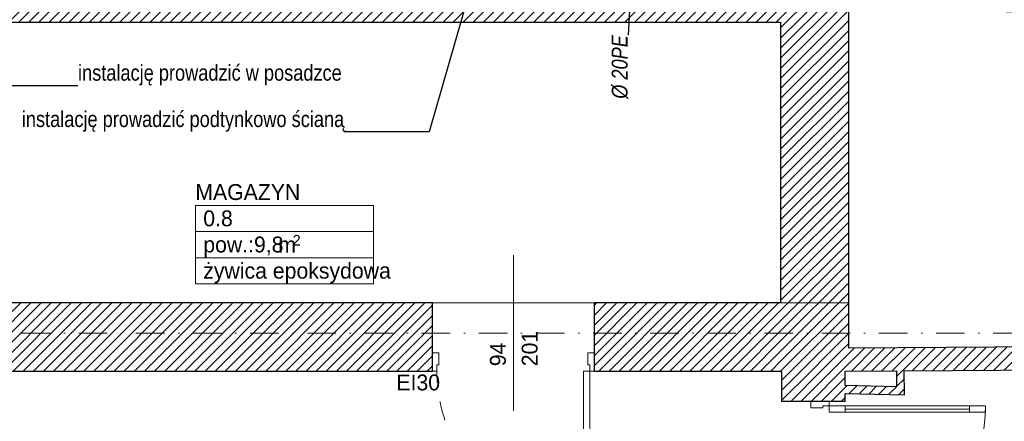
# Model space of a CAD drawing. Header units: millimetres. Extents: x 172139 to 266886, y 89525 to 138225.
# Tile 94 of 94: x 219669 to 225872, y 112651 to 115183. Entities that reach past the tile are written whole.
import ezdxf
from ezdxf.enums import TextEntityAlignment as Align

# ---------------------------------------------------------------- set-up
doc = ezdxf.new("R2010")
doc.units = ezdxf.units.MM
doc.header["$MEASUREMENT"] = 0
for name, pattern in [('Krawędzie ukryte', [225, 175, -50]), ('Kropki i Kreski', [360, 180, -90, 0, -90]), ('Przerywana', [240, 120, -120])]:
    doc.linetypes.add(name, pattern=pattern)
for name, color, linetype, lineweight in [('CIEPŁA_ZIMNA_WODA_Nr_pióra__1', 7, 'Continuous', 13), ('Drzwi ArchiCAD_Nr_pióra__1', 7, 'Continuous', 13), ('Drzwi ArchiCAD_Nr_pióra__27', 7, 'Continuous', 25), ('KR_INW_Nr_pióra__101', 252, 'Continuous', 5), ('KR_INW_Nr_pióra__27', 7, 'Continuous', 25), ('KR_INW_Nr_pióra__47', 7, 'Continuous', 15), ('Metryczki pomieszczeń ArchiCADa_Nr_pióra__1', 7, 'Continuous', 13), ('NAPIS_SODON_Nr_pióra__121', 255, 'Continuous', 0), ('STREFA_NOWE_POM_Nr_pióra__121', 255, 'Continuous', 0), ('Znaczniki drzwi ArchiCADa_Nr_pióra__7', 7, 'Continuous', 13)]:
    doc.layers.add(name, color=color, linetype=linetype, lineweight=lineweight)
for name, color, linetype in [('Drzwi ArchiCAD', 7, 'Continuous'), ('Konstrukcja - Siatki mod', 7, 'Continuous'), ('KR_INW', 7, 'Continuous'), ('NAPIS_SODON', 7, 'Continuous'), ('STREFA_NOWE_POM', 7, 'Continuous'), ('Znaczniki drzwi ArchiCADa', 7, 'Continuous')]:
    doc.layers.add(name, color=color, linetype=linetype)
for name, color, linetype, lineweight, true_color in [('Konstrukcja - Siatki mod_Nr_pióra__48', 7, 'Continuous', 15, 0xa80f02), ('KR_INW_Nr_pióra__102', 7, 'Continuous', 5, 0xcccccc), ('Znaczniki drzwi ArchiCADa_Nr_pióra__20', 7, 'Continuous', 13, 0xb00000)]:
    doc.layers.add(name, color=color, linetype=linetype, lineweight=lineweight, true_color=true_color)
doc.styles.add('GENERATED_STYLE_1', font='txt')
doc.styles.add('GENERATED_STYLE_2', font='txt')
doc.styles.add('GENERATED_STYLE_3', font='txt')
doc.dimstyles.new('GENERATED_STYLE__1', dxfattribs={"dimtxt": 0.18, "dimasz": 91.2, "dimexe": 0.18, "dimexo": 0.0625, "dimgap": 0.09, "dimtad": 0, "dimtih": 1, "dimtoh": 1, "dimdec": 4, "dimzin": 0, "dimdsep": 46, "dimcen": 0.09, "dimadec": 0, "dimazin": 0, "dimtfac": 1, "dimtdec": 4, "dimtmove": 0, "dimatfit": 3, "dimldrblk": 'ARROWHEAD_5', "dimfxl": 0, "dimtolj": 1, "dimtzin": 0, "dimarcsym": 0})
doc.dimstyles.new('GENERATED_STYLE__2', dxfattribs={"dimtxt": 0.18, "dimasz": 91.2, "dimexe": 0.18, "dimexo": 0.0625, "dimgap": 0.09, "dimtad": 0, "dimtih": 1, "dimtoh": 1, "dimdec": 4, "dimzin": 0, "dimdsep": 46, "dimcen": 0.09, "dimadec": 0, "dimazin": 0, "dimtfac": 1, "dimtdec": 4, "dimtmove": 0, "dimatfit": 3, "dimldrblk": 'ARROWHEAD_11', "dimfxl": 0, "dimtolj": 1, "dimtzin": 0, "dimarcsym": 0})
pattern_1 = [(45, (0, 0), (-31.819804, 31.819804), [])]

# ---------------------------------------------------------------- blocks, each defined once
blk = doc.blocks.new('MAGAZYN_0.8_8', base_point=(221336.9, 113846.4))
at = {"layer": 'Metryczki pomieszczeń ArchiCADa_Nr_pióra__1', "linetype": 'Continuous'}
for p, q in [((220775.4, 114011.1), (221898.4, 114011.1)), ((220775.4, 113846.4), (220775.4, 114011.1)), ((221898.4, 114011.1), (221898.4, 113846.4)), ((221898.4, 113846.4), (220775.4, 113846.4)), ((220775.4, 113846.4), (221898.4, 113846.4)), ((220775.4, 113681.7), (220775.4, 113846.4)), ((221898.4, 113846.4), (221898.4, 113681.7)), ((221898.4, 113681.7), (220775.4, 113681.7)), ((220775.4, 113681.7), (221898.4, 113681.7)), ((220775.4, 113517), (220775.4, 113681.7)), ((221898.4, 113681.7), (221898.4, 113517)), ((221898.4, 113517), (220775.4, 113517))]:
    blk.add_line(p, q, dxfattribs=at)
at = {"layer": 'Metryczki pomieszczeń ArchiCADa_Nr_pióra__1'}
for tag, height, style, p in [('ROOM_NAME', 100, 'GENERATED_STYLE_2', (220775.4, 114146.2)), ('ROOM_NUMBER', 100, 'GENERATED_STYLE_1', (220825.4, 113980.3)), ('ROOM_AREA', 100, 'GENERATED_STYLE_1', (220825.4, 113815.5)), ('DUMMY_385', 100, 'GENERATED_STYLE_1', (221261.1, 113814)), ('DUMMY_386', 66.7, 'GENERATED_STYLE_1', (221389.1, 113825.8)), ('basec', 100, 'GENERATED_STYLE_1', (220825.4, 113650.4))]:
    blk.add_attdef(tag, text='', height=height, dxfattribs=dict(at, style=style)).set_placement(p, align=Align.TOP_LEFT)
blk = doc.blocks.new('Strop_2', base_point=(188316, 115154.1))
at = {"layer": 'NAPIS_SODON_Nr_pióra__121', "linetype": 'Continuous', "flags": 128}
blk.add_lwpolyline([(205315.4, 121145.6), (224463.2, 121145.6), (224463.2, 120284.7), (224843.2, 120284.7), (224843.2, 121525.6), (230445.6, 121525.6), (230445.6, 120284.7), (230445.6, 115394.1), (230442.2, 115394.1), (230443.9, 117003.9), (226439, 117009.8), (226379.4, 115221.6), (224893.2, 115252.5), (224893.2, 113397.6), (205242.2, 113397.6)], dxfattribs=at)
blk = doc.blocks.new('Ściana_6', base_point=(224463.2, 113109.1))
at = {"layer": 'KR_INW_Nr_pióra__101', "linetype": 'Continuous'}
h = blk.add_hatch(dxfattribs=at)
h.set_pattern_fill('Cegła_licówka', color=256, style=0, pattern_type=2)
h.set_pattern_definition(pattern_1)
h.paths.add_polyline_path([(224893.2, 113112), (224893.2, 116921.5), (224463.2, 116921.5), (224463.2, 112964.5)])
at = {"layer": 'KR_INW_Nr_pióra__27', "linetype": 'Continuous', "flags": 128}
for points in [[(224463.2, 116921.5), (224463.2, 115586.8)], [(224893.2, 116921.5), (224883.2, 116921.5)], [(224893.2, 115782.6), (224893.2, 116921.5)], [(224893.2, 113112), (224893.2, 115252.5)], [(224463.2, 115166.8), (224463.2, 113397.6)], [(224463.2, 112967.6), (224463.2, 112964.5)]]:
    blk.add_lwpolyline(points, dxfattribs=at)
blk = doc.blocks.new('Drzwi 19_2')
at = {"layer": 'Drzwi ArchiCAD_Nr_pióra__1', "linetype": 'Continuous'}
for p, q in [((442, 0), (442, 964)), ((442, 964), (482, 964)), ((482, 964), (482, 0)), ((-482, 0), (-510, 0)), ((-510, 0), (-510, -115)), ((-482, -40), (-482, 0)), ((482, 0), (442, 0)), ((510, 0), (482, 0)), ((482, 0), (482, -40)), ((510, -115), (510, 0)), ((-470, -40), (-482, -40)), ((-470, -115), (-470, -40)), ((482, -40), (470, -40)), ((470, -40), (470, -115)), ((-510, -115), (-470, -115)), ((470, -115), (510, -115))]:
    blk.add_line(p, q, dxfattribs=at)
at = {"layer": 'Drzwi ArchiCAD_Nr_pióra__1', "linetype": 'Przerywana'}
blk.add_arc((482, 0), 964, 90, 180, dxfattribs=at)
at = {"layer": 'Drzwi ArchiCAD_Nr_pióra__27', "linetype": 'Continuous'}
for p, q in [((-510, 0), (-510, -115)), ((510, 0), (510, -115))]:
    blk.add_line(p, q, dxfattribs=at)
blk = doc.blocks.new('Znacznik Wym 19_7')
at = {"layer": 'Znaczniki drzwi ArchiCADa_Nr_pióra__20', "linetype": 'Continuous'}
blk.add_line((0, 250), (0, -730), dxfattribs=at)
at = {"layer": 'Znaczniki drzwi ArchiCADa_Nr_pióra__7', "style": 'GENERATED_STYLE_1'}
for tag, rotation, p in [('AC_MarkerText_5', 180, (737.2, 212.9)), ('AC_MarkerText_3', 270, (-182.4, 30.7)), ('AC_MarkerText_2', 270, (17.6, 30.7))]:
    blk.add_attdef(tag, text='', height=100, rotation=rotation, dxfattribs=at).set_placement(p, align=Align.BOTTOM_LEFT)
blk = doc.blocks.new('Ściana_7', base_point=(224463.2, 113397.6))
at = {"layer": 'KR_INW_Nr_pióra__101', "linetype": 'Continuous'}
h = blk.add_hatch(dxfattribs=at)
h.set_pattern_fill('Cegła_licówka', color=256, style=0, pattern_type=2)
h.set_pattern_definition(pattern_1)
h.paths.add_polyline_path([(218212.4, 113397.6), (218212.4, 112967.6), (222269.4, 112967.6), (222269.4, 113082.6), (222269.4, 113397.6)])
h = blk.add_hatch(dxfattribs=at)
h.set_pattern_fill('Cegła_licówka', color=256, style=0, pattern_type=2)
h.set_pattern_definition(pattern_1)
h.paths.add_polyline_path([(224463.2, 113397.6), (223289.4, 113397.6), (223289.4, 113082.6), (223289.4, 112967.6), (224463.2, 112967.6)])
at = {"layer": 'KR_INW_Nr_pióra__27', "linetype": 'Continuous'}
for p, q in [((222269.4, 113082.6), (222269.4, 113397.6)), ((223289.4, 113082.6), (223289.4, 113397.6)), ((222269.4, 112967.6), (222269.4, 113082.6)), ((223289.4, 112967.6), (223289.4, 113082.6))]:
    blk.add_line(p, q, dxfattribs=at)
at = {"layer": 'KR_INW_Nr_pióra__27', "linetype": 'Continuous', "flags": 128}
for points in [[(222269.4, 113397.6), (219086.4, 113397.6)], [(224463.2, 113397.6), (223289.4, 113397.6)], [(218212.4, 112967.6), (222269.4, 112967.6)], [(223289.4, 112967.6), (224463.2, 112967.6)]]:
    blk.add_lwpolyline(points, dxfattribs=at)
at = {"layer": 'Drzwi ArchiCAD', "linetype": 'Continuous', "xscale": -1, "zscale": 1000, "rotation": 180}
blk.add_blockref('Drzwi 19_2', (222779.4, 112967.6), dxfattribs=at)
at = {"layer": 'Znaczniki drzwi ArchiCADa', "color": 14, "lineweight": 13, "true_color": 0xb00000}
ref = blk.add_blockref('Znacznik Wym 19_7', (222779.4, 112967.6), dxfattribs=dict(at, rotation=180))
ref.add_attrib('AC_MarkerText_2', '94', dxfattribs={"layer": 'Znaczniki drzwi ArchiCADa_Nr_pióra__7', "color": 7, "height": 100, "rotation": 90, "style": 'GENERATED_STYLE_1'}).set_placement((222761.7, 112998.2), align=Align.BOTTOM_LEFT)
ref.add_attrib('AC_MarkerText_3', '201', dxfattribs={"layer": 'Znaczniki drzwi ArchiCADa_Nr_pióra__7', "color": 7, "height": 100, "rotation": 90, "style": 'GENERATED_STYLE_1'}).set_placement((222961.7, 112998.2), align=Align.BOTTOM_LEFT)
ref.add_attrib('AC_MarkerText_5', 'EI30', dxfattribs={"layer": 'Znaczniki drzwi ArchiCADa_Nr_pióra__7', "color": 7, "height": 100, "rotation": 360, "style": 'GENERATED_STYLE_1'}).set_placement((222042.2, 112815.8), align=Align.BOTTOM_LEFT)
blk = doc.blocks.new('Ściana_22', base_point=(230097.6, 113147.5))
at = {"layer": 'KR_INW_Nr_pióra__101', "linetype": 'Continuous'}
h = blk.add_hatch(dxfattribs=at)
h.set_pattern_fill('Cegła_licówka', color=256, style=0, pattern_type=2)
h.set_pattern_definition(pattern_1)
h.paths.add_polyline_path([(230097.6, 113147.5), (224893.2, 113112), (224463.2, 112964.5), (230098.6, 113002.9)])
at = {"layer": 'KR_INW_Nr_pióra__27', "linetype": 'Continuous', "flags": 128}
for points in [[(230097.6, 113147.5), (224893.2, 113112)], [(225242.2, 112969.8), (230098.6, 113002.9)], [(224463.2, 112964.5), (224469.3, 112964.5)], [(224869.3, 112967.2), (225192.2, 112969.4)]]:
    blk.add_lwpolyline(points, dxfattribs=at)
blk = doc.blocks.new('*X300')
at = {"layer": 'KR_INW_Nr_pióra__102', "linetype": 'Continuous'}
for p, q in [((224472.2, 107848.9), (224469.3, 107857.4)), ((224469.3, 107826.9), (224470.7, 107829.4)), ((224470.7, 107829.4), (224472.8, 107839)), ((224472.8, 107839), (224472.2, 107848.9)), ((224473.5, 107848.9), (224473.1, 107839)), ((224473.1, 107839), (224475.4, 107829.5)), ((224476.5, 107858.3), (224473.5, 107848.9)), ((224475.4, 107829.5), (224480.2, 107820.9)), ((224482, 107866.4), (224476.5, 107858.3)), ((224489.6, 107872.8), (224482, 107866.4)), ((224498.5, 107876.8), (224489.6, 107872.8)), ((224508.3, 107878.3), (224498.5, 107876.8)), ((224518.1, 107877), (224508.3, 107878.3)), ((224527.1, 107873.1), (224518.1, 107877)), ((224534.8, 107866.9), (224527.1, 107873.1)), ((224540.4, 107858.9), (224534.8, 107866.9)), ((224539.3, 107825), (224542.1, 107830.1)), ((224543.6, 107849.5), (224540.4, 107858.9)), ((224542.1, 107830.1), (224544.2, 107839.7)), ((224544.2, 107839.7), (224543.6, 107849.5)), ((224544.9, 107849.6), (224544.5, 107839.7)), ((224544.5, 107839.7), (224545.9, 107833.8)), ((224548, 107858.9), (224544.9, 107849.6)), ((224553.5, 107867.1), (224548, 107858.9)), ((224561, 107873.5), (224553.5, 107867.1)), ((224570, 107877.5), (224561, 107873.5)), ((224579.7, 107879), (224570, 107877.5)), ((224579.8, 107879), (224579.7, 107879)), ((224501.9, 107792.5), (224480.2, 107820.9)), ((224506.7, 107781.5), (224501.9, 107792.5)), ((224469.3, 107736.1), (224472.8, 107736.2))]:
    blk.add_line(p, q, dxfattribs=at)
blk = doc.blocks.new('Drzwi podwójne_ asymetryczne 19')
at = {"layer": 'Drzwi ArchiCAD_Nr_pióra__1', "linetype": 'Continuous'}
for p, q in [((-692, 984), (-692, 884)), ((-652, 984), (-692, 984)), ((-652, 884), (-652, 984)), ((-692, 884), (-692, 100)), ((-672, 884), (-692, 884)), ((-692, 884), (-652, 884)), ((-672, 100), (-672, 884)), ((-672, 884), (-672, 100)), ((-652, 884), (-672, 884)), ((-672, 884), (-672, 100)), ((-652, 100), (-652, 884)), ((652, 300), (652, 400)), ((652, 400), (692, 400)), ((692, 400), (692, 300)), ((652, 300), (672, 300)), ((652, 100), (652, 300)), ((692, 300), (652, 300)), ((672, 300), (692, 300)), ((672, 100), (672, 300)), ((672, 300), (672, 100)), ((672, 300), (672, 100)), ((692, 300), (692, 100)), ((-692, 100), (-672, 100)), ((-652, 100), (-692, 100)), ((-692, 100), (-692, 0)), ((-672, 100), (-652, 100)), ((-652, 0), (-652, 100)), ((672, 100), (652, 100)), ((652, 0), (652, 100)), ((652, 100), (692, 100)), ((692, 100), (672, 100)), ((692, 100), (692, 0)), ((-692, 0), (-720, 0)), ((-720, 0), (-720, -115)), ((-692, -40), (-692, 0)), ((-692, 0), (-652, 0)), ((692, 0), (652, 0)), ((720, 0), (692, 0)), ((692, 0), (692, -40)), ((720, -115), (720, 0)), ((-680, -40), (-692, -40)), ((-680, -115), (-680, -40)), ((692, -40), (680, -40)), ((680, -40), (680, -115)), ((-720, -115), (-680, -115)), ((680, -115), (720, -115))]:
    blk.add_line(p, q, dxfattribs=at)
at = {"layer": 'Drzwi ArchiCAD_Nr_pióra__1', "linetype": 'Krawędzie ukryte'}
for centre, radius, start, end in [((-692, 0), 984, 0, 90), ((692, 0), 400, 90, 180)]:
    blk.add_arc(centre, radius, start, end, dxfattribs=at)
at = {"layer": 'Drzwi ArchiCAD_Nr_pióra__27', "linetype": 'Continuous'}
for p, q in [((-720, 0), (-720, -115)), ((720, 0), (720, -115))]:
    blk.add_line(p, q, dxfattribs=at)
blk = doc.blocks.new('Znacznik Wym 19_16')
at = {"layer": 'Znaczniki drzwi ArchiCADa_Nr_pióra__20', "linetype": 'Continuous'}
blk.add_line((0, 250), (0, -700), dxfattribs=at)
at = {"layer": 'Znaczniki drzwi ArchiCADa_Nr_pióra__7', "style": 'GENERATED_STYLE_1'}
for tag, p in [('AC_MarkerText_2', (-17.6, -161.4)), ('AC_MarkerText_3', (182.4, -161.3))]:
    blk.add_attdef(tag, text='', height=100, rotation=90, dxfattribs=at).set_placement(p, align=Align.BOTTOM_LEFT)
blk = doc.blocks.new('Ściana_44', base_point=(224469.3, 113109.1))
at = {"layer": 'KR_INW_Nr_pióra__101', "linetype": 'Continuous'}
h = blk.add_hatch(dxfattribs=at)
h.set_pattern_fill('Cegła_licówka', color=256, style=0, pattern_type=2)
h.set_pattern_definition(pattern_1)
h.paths.add_polyline_path([(224869.3, 112967.2), (224469.3, 112964.5), (224469.3, 112776.2), (224654.3, 112776.2), (224769.3, 112776.2), (224869.3, 112776.2)])
h = blk.add_hatch(dxfattribs=at)
h.set_pattern_fill('Cegła_licówka', color=256, style=0, pattern_type=2)
h.set_pattern_definition(pattern_1)
h.paths.add_polyline_path([(224469.3, 108261.5), (224869.3, 108265.2), (224869.3, 111336.2), (224769.3, 111336.2), (224654.3, 111336.2), (224469.3, 111336.2)])
h = blk.add_hatch(dxfattribs=at)
h.set_pattern_fill('Cegła_licówka', color=256, style=0, pattern_type=2)
h.set_pattern_definition(pattern_1)
h.paths.add_polyline_path([(224469.3, 107881.5), (224582.5, 107882.6), (224869.3, 108265.2), (224469.3, 108261.5)])
at = {"layer": 'KR_INW_Nr_pióra__27', "linetype": 'Continuous'}
for p, q in [((224654.3, 112776.2), (224469.3, 112776.2)), ((224769.3, 112776.2), (224654.3, 112776.2)), ((224869.3, 112776.2), (224769.3, 112776.2)), ((224654.3, 111336.2), (224469.3, 111336.2)), ((224769.3, 111336.2), (224654.3, 111336.2)), ((224869.3, 111336.2), (224769.3, 111336.2)), ((224582.5, 107882.6), (224469.3, 107881.5))]:
    blk.add_line(p, q, dxfattribs=at)
at = {"layer": 'KR_INW_Nr_pióra__27', "linetype": 'Continuous', "flags": 128}
for points in [[(224469.3, 112964.5), (224469.3, 112776.2)], [(224869.3, 112876.2), (224869.3, 112967.2)], [(224869.3, 112776.2), (224869.3, 112826.2)], [(224469.3, 111336.2), (224469.3, 111198.5)], [(224869.3, 111182.1), (224869.3, 111336.2)], [(224469.3, 111048.5), (224469.3, 107881.5)], [(224869.3, 108265.2), (224869.3, 111012.1)]]:
    blk.add_lwpolyline(points, dxfattribs=at)
at = {"layer": 'KR_INW_Nr_pióra__47', "linetype": 'Continuous', "flags": 128}
blk.add_lwpolyline([(224469.3, 107731.5), (224469.3, 107881.5)], dxfattribs=at)
at = {"layer": 'Drzwi ArchiCAD', "linetype": 'Continuous', "zscale": 1000, "rotation": 270}
blk.add_blockref('Drzwi podwójne_ asymetryczne 19', (224769.3, 112056.2), dxfattribs=at)
at = {"layer": 'KR_INW'}
blk.add_blockref('*X300', (0, 0), dxfattribs=at)
at = {"layer": 'Znaczniki drzwi ArchiCADa', "color": 14, "lineweight": 13, "true_color": 0xb00000}
ref = blk.add_blockref('Znacznik Wym 19_16', (224869.3, 112056.2), dxfattribs=dict(at, rotation=270))
ref.add_attrib('AC_MarkerText_2', '136', dxfattribs={"layer": 'Znaczniki drzwi ArchiCADa_Nr_pióra__7', "color": 7, "height": 100, "rotation": 360, "style": 'GENERATED_STYLE_1'}).set_placement((224677.3, 112104.4), align=Align.BOTTOM_LEFT)
ref.add_attrib('AC_MarkerText_3', '201', dxfattribs={"layer": 'Znaczniki drzwi ArchiCADa_Nr_pióra__7', "color": 7, "height": 100, "rotation": 360, "style": 'GENERATED_STYLE_1'}).set_placement((224677.3, 111904.5), align=Align.BOTTOM_LEFT)
blk = doc.blocks.new('Ściana_87', base_point=(224469.3, 112835.4))
at = {"layer": 'KR_INW_Nr_pióra__101', "linetype": 'Continuous'}
h = blk.add_hatch(dxfattribs=at)
h.set_pattern_fill('Cegła_licówka', color=256, style=0, pattern_type=2)
h.set_pattern_definition(pattern_1)
h.paths.add_polyline_path([(224869.3, 112826.2), (225243.8, 112817.5), (225193.3, 112868.7), (224869.3, 112876.2)])
at = {"layer": 'KR_INW_Nr_pióra__27', "linetype": 'Continuous', "flags": 128}
for points in [[(225193.3, 112868.7), (224869.3, 112876.2)], [(224869.3, 112826.2), (225243.8, 112817.5)]]:
    blk.add_lwpolyline(points, dxfattribs=at)
blk = doc.blocks.new('Ściana_88', base_point=(225243.8, 112817.5))
at = {"layer": 'KR_INW_Nr_pióra__101', "linetype": 'Continuous'}
h = blk.add_hatch(dxfattribs=at)
h.set_pattern_fill('Cegła_licówka', color=256, style=0, pattern_type=2)
h.set_pattern_definition(pattern_1)
h.paths.add_polyline_path([(225243.8, 112817.5), (225242.2, 112969.8), (225192.2, 112969.4), (225193.3, 112868.7)])
at = {"layer": 'KR_INW_Nr_pióra__27', "linetype": 'Continuous', "flags": 128}
for points in [[(225192.2, 112969.4), (225193.3, 112868.7)], [(225243.8, 112817.5), (225242.2, 112969.8)]]:
    blk.add_lwpolyline(points, dxfattribs=at)
blk = doc.blocks.new('Ściana_136', base_point=(218312.4, 115586.8))
at = {"layer": 'KR_INW_Nr_pióra__101', "linetype": 'Continuous'}
h = blk.add_hatch(dxfattribs=at)
h.set_pattern_fill('Cegła_licówka', color=256, style=0, pattern_type=2)
h.set_pattern_definition(pattern_1)
h.paths.add_polyline_path([(218312.4, 115166.8), (224463.2, 115166.8), (224463.2, 115586.8), (218312.4, 115586.8)])
at = {"layer": 'KR_INW_Nr_pióra__27', "linetype": 'Continuous', "flags": 128}
for points in [[(220688.1, 115586.8), (218312.4, 115586.8)], [(218312.4, 115586.8), (218312.4, 115166.8)], [(221340.1, 115586.8), (220798.1, 115586.8)], [(224463.2, 115586.8), (221450.1, 115586.8)], [(218312.4, 115166.8), (218956.3, 115166.8)], [(219086.3, 115166.8), (224463.2, 115166.8)]]:
    blk.add_lwpolyline(points, dxfattribs=at)
blk = doc.blocks.new('ARROWHEAD_11')
at = {"color": 0, "linetype": 'Continuous', "lineweight": 0}
blk.add_line((0, 0), (-1, 0), dxfattribs=at)
at = {"color": 0, "linetype": 'Continuous', "lineweight": 0, "const_width": 0.25, "flags": 128}
blk.add_lwpolyline([(-0.125, 0, 1), (0.125, 0, 1)], format="xyb", close=True, dxfattribs=at)
blk = doc.blocks.new('ARROWHEAD_5')
at = {"color": 0, "linetype": 'Continuous', "lineweight": 0}
blk.add_line((0, 0), (-1, 0), dxfattribs=at)
blk.add_solid([(-1, 0.2679), (0, 0), (-1, -0.2679), (-1, 0.2679)], dxfattribs=at)
blk = doc.blocks.new('Standardowy znacznik siatki_10')
at = {"layer": 'Konstrukcja - Siatki mod_Nr_pióra__48', "linetype": 'Kropki i Kreski'}
blk.add_line((1000, 0), (72912, 0), dxfattribs=at)

msp = doc.modelspace()

# ---------------------------------------------------------------- linework, layer by layer
at = {"layer": 'STREFA_NOWE_POM_Nr_pióra__121', "linetype": 'Continuous', "flags": 128}
msp.add_lwpolyline([(224463.2, 115166.8), (219086.3, 115166.8), (219086.3, 114717.1), (219086.4, 113827.1), (219086.4, 113397.6), (224463.2, 113397.6)], close=True, dxfattribs=at)

# ---------------------------------------------------------------- block references
at = {"layer": 'Konstrukcja - Siatki mod', "color": 8, "linetype": 'Continuous', "lineweight": 13, "zscale": 1000}
msp.add_blockref('Standardowy znacznik siatki_10', (177989.3, 113205.9), dxfattribs=at)
at = {"layer": 'KR_INW'}
for name, p in [('Ściana_6', (224463.2, 113109.1)), ('Ściana_136', (218312.4, 115586.8)), ('Ściana_7', (224463.2, 113397.6)), ('Ściana_22', (230097.6, 113147.5)), ('Ściana_44', (224469.3, 113109.1)), ('Ściana_88', (225243.8, 112817.5)), ('Ściana_87', (224469.3, 112835.4))]:
    msp.add_blockref(name, p, dxfattribs=at)
at = {"layer": 'NAPIS_SODON', "color": 255, "linetype": 'Continuous', "lineweight": 0}
msp.add_blockref('Strop_2', (188316, 115154.1), dxfattribs=at)
at = {"layer": 'STREFA_NOWE_POM', "linetype": 'Continuous'}
ref = msp.add_blockref('MAGAZYN_0.8_8', (221336.9, 113846.4), dxfattribs=at)
ref.add_attrib('ROOM_NAME', 'MAGAZYN', dxfattribs={"layer": 'Metryczki pomieszczeń ArchiCADa_Nr_pióra__1', "color": 7, "height": 100, "style": 'GENERATED_STYLE_2'}).set_placement((220775.4, 114146.2), align=Align.TOP_LEFT)
ref.add_attrib('ROOM_NUMBER', '0.8', dxfattribs={"layer": 'Metryczki pomieszczeń ArchiCADa_Nr_pióra__1', "color": 7, "height": 100, "style": 'GENERATED_STYLE_1'}).set_placement((220825.4, 113980.3), align=Align.TOP_LEFT)
ref.add_attrib('ROOM_AREA', 'pow.:9,8', dxfattribs={"layer": 'Metryczki pomieszczeń ArchiCADa_Nr_pióra__1', "color": 7, "height": 100, "style": 'GENERATED_STYLE_1'}).set_placement((220825.4, 113815.5), align=Align.TOP_LEFT)
ref.add_attrib('basec', 'żywica epoksydowa', dxfattribs={"layer": 'Metryczki pomieszczeń ArchiCADa_Nr_pióra__1', "color": 7, "height": 100, "style": 'GENERATED_STYLE_1'}).set_placement((220825.4, 113650.4), align=Align.TOP_LEFT)
ref.add_attrib('DUMMY_385', ' m', dxfattribs={"layer": 'Metryczki pomieszczeń ArchiCADa_Nr_pióra__1', "color": 7, "height": 100, "style": 'GENERATED_STYLE_1'}).set_placement((221261.1, 113814), align=Align.TOP_LEFT)
ref.add_attrib('DUMMY_386', '2', dxfattribs={"layer": 'Metryczki pomieszczeń ArchiCADa_Nr_pióra__1', "color": 7, "height": 66.7, "style": 'GENERATED_STYLE_1'}).set_placement((221389.1, 113825.8), align=Align.TOP_LEFT)

# ---------------------------------------------------------------- texts
at = {"layer": 'CIEPŁA_ZIMNA_WODA_Nr_pióra__1', "linetype": 'Continuous', "insert": (223502.6, 115085.4), "char_height": 100, "attachment_point": 9, "rotation": 90, "style": 'GENERATED_STYLE_3'}
msp.add_mtext('\\A1;{\\fArial Narrow|b0|i1|c238|p34;Ø 20PE}', dxfattribs=at)
at = {"layer": 'CIEPŁA_ZIMNA_WODA_Nr_pióra__1', "linetype": 'Continuous', "char_height": 100, "style": 'GENERATED_STYLE_1'}
for s, insert, attachment_point in [('\\A1;{\\fArial Narrow|b0|i0|c238|p34;instalację prowadzić w posadzce}', (220036.2, 114768), 7), ('\\A1;{\\fArial Narrow|b0|i0|c238|p34;instalację prowadzić podtynkowo ścianą}', (221713.3, 114475.8), 9)]:
    msp.add_mtext(s, dxfattribs=dict(at, insert=insert, attachment_point=attachment_point))

# ---------------------------------------------------------------- leaders
at = {"layer": 'CIEPŁA_ZIMNA_WODA_Nr_pióra__1', "linetype": 'Continuous', "annotation_type": 0, "has_hookline": 1}
for points, hookline_direction, text_width in [([(219316.9, 115692), (219500.2, 114768), (220036.1, 114768)], 0, 1650.7), ([(222553.2, 115536.3), (222249.3, 114475.8), (221713.3, 114475.8)], 1, 2033.8)]:
    msp.add_leader(points, dimstyle='GENERATED_STYLE__1', dxfattribs=dict(at, hookline_direction=hookline_direction, text_width=text_width))
at = {"layer": 'CIEPŁA_ZIMNA_WODA_Nr_pióra__1', "linetype": 'Continuous', "annotation_type": 0, "has_hookline": 1, "hookline_direction": 1, "text_width": 396.7, "horizontal_direction": (0, 1, 0)}
msp.add_leader([(223527.9, 115536.3), (223502.6, 115085.5)], dimstyle='GENERATED_STYLE__2', dxfattribs=at)

doc.saveas('drawing.dxf')
